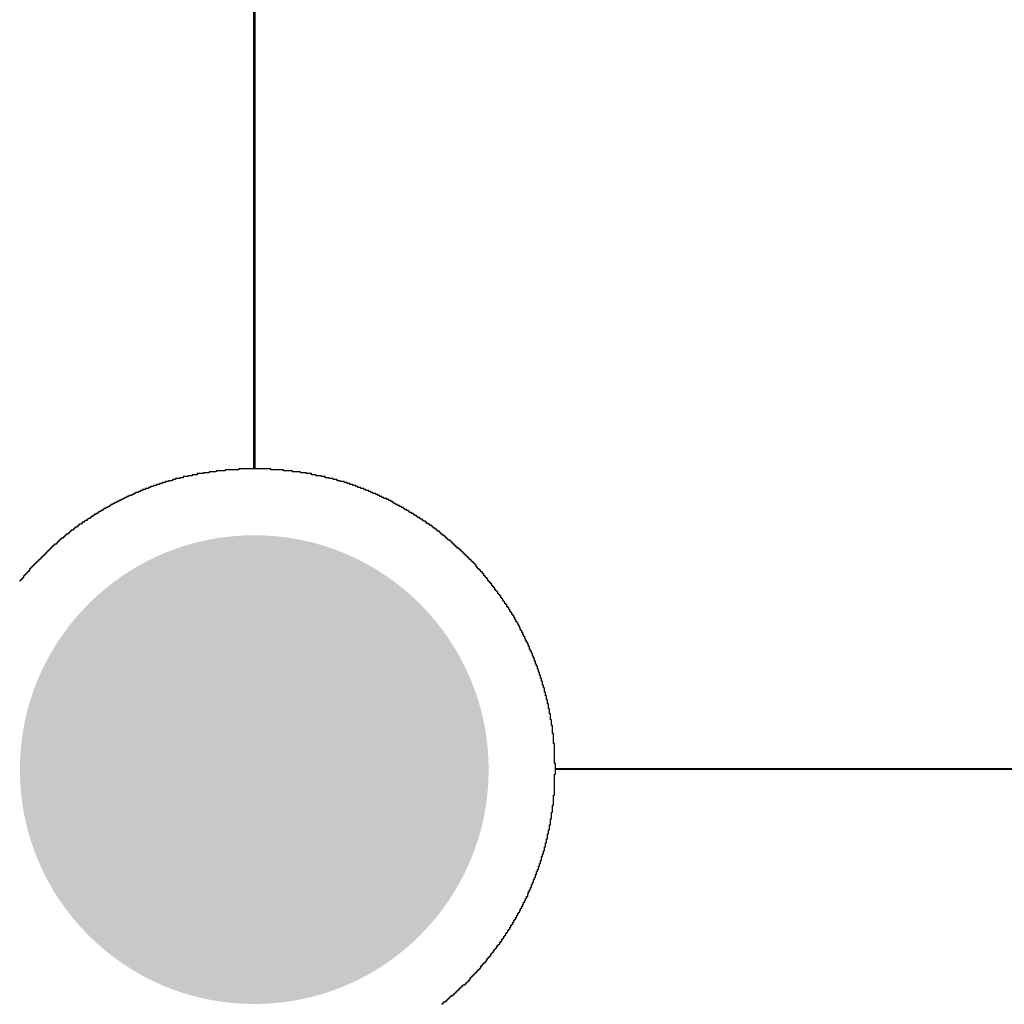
# Model space of a CAD drawing. Header units: inches. Extents: x 3 to 137, y 3 to 137.
# Tile 12 of 22: x 67 to 78, y 35 to 46. Entities that reach past the tile are written whole.
import ezdxf

# ---------------------------------------------------------------- set-up
doc = ezdxf.new("R2010")
doc.units = ezdxf.units.IN
doc.layers.add('Bottom Solder', color=6, linetype='Continuous')
doc.layers.add('Pad Holes', color=156, linetype='Continuous')

msp = doc.modelspace()

# ---------------------------------------------------------------- hatches: boundary and pattern name
at = {"layer": 'Bottom Solder'}
h = msp.add_hatch(color=6, dxfattribs=at)
edge = h.paths.add_edge_path()
edge.add_arc((70, 38), 2.5, 0, 360)
at = {"layer": 'Pad Holes'}
h = msp.add_hatch(color=7, dxfattribs=at)
edge = h.paths.add_edge_path()
edge.add_arc((70, 38), 1.75, 0, 360)

# ---------------------------------------------------------------- linework, layer by layer
at = {"layer": 'Bottom Solder'}
for p, q in [((69.995, 41.209), (69.995, 50.797)), ((70.005, 50.797), (70.005, 41.209)), ((69.593, 41.178), (69.518, 41.178)), ((69.518, 41.178), (69.518, 41.167)), ((69.688, 41.188), (69.593, 41.188)), ((69.593, 41.188), (69.593, 41.178)), ((69.836, 41.199), (69.688, 41.199)), ((69.688, 41.199), (69.688, 41.188)), ((70.005, 41.209), (69.836, 41.209)), ((69.836, 41.209), (69.836, 41.199)), ((70.175, 41.209), (69.995, 41.209)), ((70.175, 41.199), (70.175, 41.209)), ((70.312, 41.199), (70.175, 41.199)), ((70.312, 41.188), (70.312, 41.199)), ((70.407, 41.188), (70.312, 41.188)), ((70.407, 41.178), (70.407, 41.188)), ((70.492, 41.178), (70.407, 41.178)), ((70.492, 41.167), (70.492, 41.178)), ((69.085, 41.072), (69.053, 41.072)), ((69.053, 41.072), (69.053, 41.061)), ((69.127, 41.082), (69.085, 41.082)), ((69.085, 41.082), (69.085, 41.072)), ((69.159, 41.093), (69.127, 41.093)), ((69.127, 41.093), (69.127, 41.082)), ((69.201, 41.104), (69.159, 41.104)), ((69.159, 41.104), (69.159, 41.093)), ((69.243, 41.114), (69.201, 41.114)), ((69.201, 41.114), (69.201, 41.104)), ((69.296, 41.125), (69.243, 41.125)), ((69.243, 41.125), (69.243, 41.114)), ((69.339, 41.135), (69.296, 41.135)), ((69.296, 41.135), (69.296, 41.125)), ((69.391, 41.146), (69.339, 41.146)), ((69.339, 41.146), (69.339, 41.135)), ((69.455, 41.157), (69.391, 41.157)), ((69.391, 41.157), (69.391, 41.146)), ((69.518, 41.167), (69.455, 41.167)), ((69.455, 41.167), (69.455, 41.157)), ((70.556, 41.167), (70.492, 41.167)), ((70.556, 41.157), (70.556, 41.167)), ((70.609, 41.157), (70.556, 41.157)), ((70.609, 41.146), (70.609, 41.157)), ((70.661, 41.146), (70.609, 41.146)), ((70.661, 41.135), (70.661, 41.146)), ((70.714, 41.135), (70.661, 41.135)), ((70.714, 41.125), (70.714, 41.135)), ((70.757, 41.125), (70.714, 41.125)), ((70.757, 41.114), (70.757, 41.125)), ((70.799, 41.114), (70.757, 41.114)), ((70.799, 41.104), (70.799, 41.114)), ((70.841, 41.104), (70.799, 41.104)), ((70.841, 41.093), (70.841, 41.104)), ((70.884, 41.093), (70.841, 41.093)), ((70.884, 41.082), (70.884, 41.093)), ((70.915, 41.082), (70.884, 41.082)), ((70.915, 41.072), (70.915, 41.082)), ((70.958, 41.072), (70.915, 41.072)), ((70.958, 41.061), (70.958, 41.072)), ((68.788, 40.966), (68.767, 40.966)), ((68.767, 40.966), (68.767, 40.955)), ((68.809, 40.977), (68.788, 40.977)), ((68.788, 40.977), (68.788, 40.966)), ((68.841, 40.987), (68.809, 40.987)), ((68.809, 40.987), (68.809, 40.977)), ((68.873, 40.998), (68.841, 40.998)), ((68.841, 40.998), (68.841, 40.987)), ((68.894, 41.008), (68.873, 41.008)), ((68.873, 41.008), (68.873, 40.998)), ((68.926, 41.019), (68.894, 41.019)), ((68.894, 41.019), (68.894, 41.008)), ((68.958, 41.03), (68.926, 41.03)), ((68.926, 41.03), (68.926, 41.019)), ((68.989, 41.04), (68.958, 41.04)), ((68.958, 41.04), (68.958, 41.03)), ((69.021, 41.051), (68.989, 41.051)), ((68.989, 41.051), (68.989, 41.04)), ((69.053, 41.061), (69.021, 41.061)), ((69.021, 41.061), (69.021, 41.051)), ((70.99, 41.061), (70.958, 41.061)), ((70.99, 41.051), (70.99, 41.061)), ((71.021, 41.051), (70.99, 41.051)), ((71.021, 41.04), (71.021, 41.051)), ((71.053, 41.04), (71.021, 41.04)), ((71.053, 41.03), (71.053, 41.04)), ((71.085, 41.03), (71.053, 41.03)), ((71.085, 41.019), (71.085, 41.03)), ((71.106, 41.019), (71.085, 41.019)), ((71.106, 41.008), (71.106, 41.019)), ((71.138, 41.008), (71.106, 41.008)), ((71.138, 40.998), (71.138, 41.008)), ((71.169, 40.998), (71.138, 40.998)), ((71.169, 40.987), (71.169, 40.998)), ((71.191, 40.987), (71.169, 40.987)), ((71.191, 40.977), (71.191, 40.987)), ((71.222, 40.977), (71.191, 40.977)), ((71.222, 40.966), (71.222, 40.977)), ((71.243, 40.966), (71.222, 40.966)), ((71.243, 40.955), (71.243, 40.966)), ((68.555, 40.86), (68.534, 40.86)), ((68.534, 40.86), (68.534, 40.85)), ((68.577, 40.871), (68.555, 40.871)), ((68.555, 40.871), (68.555, 40.86)), ((68.598, 40.881), (68.577, 40.881)), ((68.577, 40.881), (68.577, 40.871)), ((68.619, 40.892), (68.598, 40.892)), ((68.598, 40.892), (68.598, 40.881)), ((68.64, 40.903), (68.619, 40.903)), ((68.619, 40.903), (68.619, 40.892)), ((68.661, 40.913), (68.64, 40.913)), ((68.64, 40.913), (68.64, 40.903)), ((68.693, 40.924), (68.661, 40.924)), ((68.661, 40.924), (68.661, 40.913)), ((68.714, 40.934), (68.693, 40.934)), ((68.693, 40.934), (68.693, 40.924)), ((68.735, 40.945), (68.714, 40.945)), ((68.714, 40.945), (68.714, 40.934)), ((68.767, 40.955), (68.735, 40.955)), ((68.735, 40.955), (68.735, 40.945)), ((71.265, 40.955), (71.243, 40.955)), ((71.265, 40.945), (71.265, 40.955)), ((71.296, 40.945), (71.265, 40.945)), ((71.296, 40.934), (71.296, 40.945)), ((71.318, 40.934), (71.296, 40.934)), ((71.318, 40.924), (71.318, 40.934)), ((71.339, 40.924), (71.318, 40.924)), ((71.339, 40.913), (71.339, 40.924)), ((71.36, 40.913), (71.339, 40.913)), ((71.36, 40.903), (71.36, 40.913)), ((71.381, 40.903), (71.36, 40.903)), ((71.381, 40.892), (71.381, 40.903)), ((71.413, 40.892), (71.381, 40.892)), ((71.413, 40.881), (71.413, 40.892)), ((71.434, 40.881), (71.413, 40.881)), ((71.434, 40.871), (71.434, 40.881)), ((71.455, 40.871), (71.434, 40.871)), ((71.455, 40.86), (71.455, 40.871)), ((71.476, 40.86), (71.455, 40.86)), ((71.476, 40.85), (71.476, 40.86)), ((68.365, 40.754), (68.344, 40.754)), ((68.344, 40.754), (68.344, 40.744)), ((68.386, 40.765), (68.365, 40.765)), ((68.365, 40.765), (68.365, 40.754)), ((68.397, 40.776), (68.386, 40.776)), ((68.386, 40.776), (68.386, 40.765)), ((68.418, 40.786), (68.397, 40.786)), ((68.397, 40.786), (68.397, 40.776)), ((68.439, 40.797), (68.418, 40.797)), ((68.418, 40.797), (68.418, 40.786)), ((68.46, 40.807), (68.439, 40.807)), ((68.439, 40.807), (68.439, 40.797)), ((68.471, 40.818), (68.46, 40.818)), ((68.46, 40.818), (68.46, 40.807)), ((68.492, 40.828), (68.471, 40.828)), ((68.471, 40.828), (68.471, 40.818)), ((68.513, 40.839), (68.492, 40.839)), ((68.492, 40.839), (68.492, 40.828)), ((68.534, 40.85), (68.513, 40.85)), ((68.513, 40.85), (68.513, 40.839)), ((71.487, 40.85), (71.476, 40.85)), ((71.487, 40.839), (71.487, 40.85)), ((71.508, 40.839), (71.487, 40.839)), ((71.508, 40.828), (71.508, 40.839)), ((71.529, 40.828), (71.508, 40.828)), ((71.529, 40.818), (71.529, 40.828)), ((71.55, 40.818), (71.529, 40.818)), ((71.55, 40.807), (71.55, 40.818)), ((71.572, 40.807), (71.55, 40.807)), ((71.572, 40.797), (71.572, 40.807)), ((71.593, 40.797), (71.572, 40.797)), ((71.593, 40.786), (71.593, 40.797)), ((71.603, 40.786), (71.593, 40.786)), ((71.603, 40.776), (71.603, 40.786)), ((71.624, 40.776), (71.603, 40.776)), ((71.624, 40.765), (71.624, 40.776)), ((71.646, 40.765), (71.624, 40.765)), ((71.646, 40.754), (71.646, 40.765)), ((71.656, 40.754), (71.646, 40.754)), ((71.656, 40.744), (71.656, 40.754)), ((68.196, 40.649), (68.185, 40.649)), ((68.185, 40.649), (68.185, 40.638)), ((68.217, 40.659), (68.196, 40.659)), ((68.196, 40.659), (68.196, 40.649)), ((68.227, 40.67), (68.217, 40.67)), ((68.217, 40.67), (68.217, 40.659)), ((68.249, 40.68), (68.227, 40.68)), ((68.227, 40.68), (68.227, 40.67)), ((68.259, 40.691), (68.249, 40.691)), ((68.249, 40.691), (68.249, 40.68)), ((68.28, 40.701), (68.259, 40.701)), ((68.259, 40.701), (68.259, 40.691)), ((68.291, 40.712), (68.28, 40.712)), ((68.28, 40.712), (68.28, 40.701)), ((68.312, 40.723), (68.291, 40.723)), ((68.291, 40.723), (68.291, 40.712)), ((68.333, 40.733), (68.312, 40.733)), ((68.312, 40.733), (68.312, 40.723)), ((68.344, 40.744), (68.333, 40.744)), ((68.333, 40.744), (68.333, 40.733)), ((71.677, 40.744), (71.656, 40.744)), ((71.677, 40.733), (71.677, 40.744)), ((71.699, 40.733), (71.677, 40.733)), ((71.699, 40.723), (71.699, 40.733)), ((71.709, 40.723), (71.699, 40.723)), ((71.709, 40.712), (71.709, 40.723)), ((71.73, 40.712), (71.709, 40.712)), ((71.73, 40.701), (71.73, 40.712)), ((71.741, 40.701), (71.73, 40.701)), ((71.741, 40.691), (71.741, 40.701)), ((71.762, 40.691), (71.741, 40.691)), ((71.762, 40.68), (71.762, 40.691)), ((71.773, 40.68), (71.762, 40.68)), ((71.773, 40.67), (71.773, 40.68)), ((71.794, 40.67), (71.773, 40.67)), ((71.794, 40.659), (71.794, 40.67)), ((71.804, 40.659), (71.794, 40.659)), ((71.804, 40.649), (71.804, 40.659)), ((71.826, 40.649), (71.804, 40.649)), ((71.826, 40.638), (71.826, 40.649)), ((68.047, 40.543), (68.037, 40.543)), ((68.037, 40.543), (68.037, 40.532)), ((68.069, 40.553), (68.047, 40.553)), ((68.047, 40.553), (68.047, 40.543)), ((68.079, 40.564), (68.069, 40.564)), ((68.069, 40.564), (68.069, 40.553)), ((68.09, 40.575), (68.079, 40.575)), ((68.079, 40.575), (68.079, 40.564)), ((68.111, 40.585), (68.09, 40.585)), ((68.09, 40.585), (68.09, 40.575)), ((68.122, 40.596), (68.111, 40.596)), ((68.111, 40.596), (68.111, 40.585)), ((68.132, 40.606), (68.122, 40.606)), ((68.122, 40.606), (68.122, 40.596)), ((68.153, 40.617), (68.132, 40.617)), ((68.132, 40.617), (68.132, 40.606)), ((68.164, 40.627), (68.153, 40.627)), ((68.153, 40.627), (68.153, 40.617)), ((68.185, 40.638), (68.164, 40.638)), ((68.164, 40.638), (68.164, 40.627)), ((71.836, 40.638), (71.826, 40.638)), ((71.836, 40.627), (71.836, 40.638)), ((71.857, 40.627), (71.836, 40.627)), ((71.857, 40.617), (71.857, 40.627)), ((71.868, 40.617), (71.857, 40.617)), ((71.868, 40.606), (71.868, 40.617)), ((71.889, 40.606), (71.868, 40.606)), ((71.889, 40.596), (71.889, 40.606)), ((71.9, 40.596), (71.889, 40.596)), ((71.9, 40.585), (71.9, 40.596)), ((71.91, 40.585), (71.9, 40.585)), ((71.91, 40.575), (71.91, 40.585)), ((71.931, 40.575), (71.91, 40.575)), ((71.931, 40.564), (71.931, 40.575)), ((71.942, 40.564), (71.931, 40.564)), ((71.942, 40.553), (71.942, 40.564)), ((71.953, 40.553), (71.942, 40.553)), ((71.953, 40.543), (71.953, 40.553)), ((71.974, 40.543), (71.953, 40.543)), ((71.974, 40.532), (71.974, 40.543)), ((67.92, 40.437), (67.91, 40.437)), ((67.91, 40.437), (67.91, 40.426)), ((67.931, 40.448), (67.92, 40.448)), ((67.92, 40.448), (67.92, 40.437)), ((67.942, 40.458), (67.931, 40.458)), ((67.931, 40.458), (67.931, 40.448)), ((67.963, 40.469), (67.942, 40.469)), ((67.942, 40.469), (67.942, 40.458)), ((67.973, 40.479), (67.963, 40.479)), ((67.963, 40.479), (67.963, 40.469)), ((67.984, 40.49), (67.973, 40.49)), ((67.973, 40.49), (67.973, 40.479)), ((67.995, 40.5), (67.984, 40.5)), ((67.984, 40.5), (67.984, 40.49)), ((68.016, 40.511), (67.995, 40.511)), ((67.995, 40.511), (67.995, 40.5)), ((68.026, 40.522), (68.016, 40.522)), ((68.016, 40.522), (68.016, 40.511)), ((68.037, 40.532), (68.026, 40.532)), ((68.026, 40.532), (68.026, 40.522)), ((71.984, 40.532), (71.974, 40.532)), ((71.984, 40.522), (71.984, 40.532)), ((71.995, 40.522), (71.984, 40.522)), ((71.995, 40.511), (71.995, 40.522)), ((72.005, 40.511), (71.995, 40.511)), ((72.005, 40.5), (72.005, 40.511)), ((72.027, 40.5), (72.005, 40.5)), ((72.027, 40.49), (72.027, 40.5)), ((72.037, 40.49), (72.027, 40.49)), ((72.037, 40.479), (72.037, 40.49)), ((72.048, 40.479), (72.037, 40.479)), ((72.048, 40.469), (72.048, 40.479)), ((72.058, 40.469), (72.048, 40.469)), ((72.058, 40.458), (72.058, 40.469)), ((72.069, 40.458), (72.058, 40.458)), ((72.069, 40.448), (72.069, 40.458)), ((72.09, 40.448), (72.069, 40.448)), ((72.09, 40.437), (72.09, 40.448)), ((72.101, 40.437), (72.09, 40.437)), ((72.101, 40.426), (72.101, 40.437)), ((67.804, 40.331), (67.793, 40.331)), ((67.793, 40.331), (67.793, 40.321)), ((67.815, 40.342), (67.804, 40.342)), ((67.804, 40.342), (67.804, 40.331)), ((67.825, 40.352), (67.815, 40.352)), ((67.815, 40.352), (67.815, 40.342)), ((67.836, 40.363), (67.825, 40.363)), ((67.825, 40.363), (67.825, 40.352)), ((67.846, 40.373), (67.836, 40.373)), ((67.836, 40.373), (67.836, 40.363)), ((67.857, 40.384), (67.846, 40.384)), ((67.846, 40.384), (67.846, 40.373)), ((67.868, 40.395), (67.857, 40.395)), ((67.857, 40.395), (67.857, 40.384)), ((67.889, 40.405), (67.868, 40.405)), ((67.868, 40.405), (67.868, 40.395)), ((67.899, 40.416), (67.889, 40.416)), ((67.889, 40.416), (67.889, 40.405)), ((67.91, 40.426), (67.899, 40.426)), ((67.899, 40.426), (67.899, 40.416)), ((72.111, 40.426), (72.101, 40.426)), ((72.111, 40.416), (72.111, 40.426)), ((72.122, 40.416), (72.111, 40.416)), ((72.122, 40.405), (72.122, 40.416)), ((72.132, 40.405), (72.122, 40.405)), ((72.132, 40.395), (72.132, 40.405)), ((72.143, 40.395), (72.132, 40.395)), ((72.143, 40.384), (72.143, 40.395)), ((72.154, 40.384), (72.143, 40.384)), ((72.154, 40.373), (72.154, 40.384)), ((72.164, 40.373), (72.154, 40.373)), ((72.164, 40.363), (72.164, 40.373)), ((72.185, 40.363), (72.164, 40.363)), ((72.185, 40.352), (72.185, 40.363)), ((72.196, 40.352), (72.185, 40.352)), ((72.196, 40.342), (72.196, 40.352)), ((72.207, 40.342), (72.196, 40.342)), ((72.207, 40.331), (72.207, 40.342)), ((72.217, 40.331), (72.207, 40.331)), ((72.217, 40.321), (72.217, 40.331)), ((67.698, 40.225), (67.688, 40.225)), ((67.688, 40.225), (67.688, 40.215)), ((67.709, 40.236), (67.698, 40.236)), ((67.698, 40.236), (67.698, 40.225)), ((67.719, 40.246), (67.709, 40.246)), ((67.709, 40.246), (67.709, 40.236)), ((67.73, 40.257), (67.719, 40.257)), ((67.719, 40.257), (67.719, 40.246)), ((67.741, 40.268), (67.73, 40.268)), ((67.73, 40.268), (67.73, 40.257)), ((67.751, 40.278), (67.741, 40.278)), ((67.741, 40.278), (67.741, 40.268)), ((67.762, 40.289), (67.751, 40.289)), ((67.751, 40.289), (67.751, 40.278)), ((67.772, 40.299), (67.762, 40.299)), ((67.762, 40.299), (67.762, 40.289)), ((67.783, 40.31), (67.772, 40.31)), ((67.772, 40.31), (67.772, 40.299)), ((67.793, 40.321), (67.783, 40.321)), ((67.783, 40.321), (67.783, 40.31)), ((72.228, 40.321), (72.217, 40.321)), ((72.228, 40.31), (72.228, 40.321)), ((72.238, 40.31), (72.228, 40.31)), ((72.238, 40.299), (72.238, 40.31)), ((72.249, 40.299), (72.238, 40.299)), ((72.249, 40.289), (72.249, 40.299)), ((72.259, 40.289), (72.249, 40.289)), ((72.259, 40.278), (72.259, 40.289)), ((72.27, 40.278), (72.259, 40.278)), ((72.27, 40.268), (72.27, 40.278)), ((72.281, 40.268), (72.27, 40.268)), ((72.281, 40.257), (72.281, 40.268)), ((72.291, 40.257), (72.281, 40.257)), ((72.291, 40.246), (72.291, 40.257)), ((72.302, 40.246), (72.291, 40.246)), ((72.302, 40.236), (72.302, 40.246)), ((72.312, 40.236), (72.302, 40.236)), ((72.312, 40.225), (72.312, 40.236)), ((72.323, 40.225), (72.312, 40.225)), ((72.323, 40.215), (72.323, 40.225)), ((67.603, 40.119), (67.592, 40.119)), ((67.592, 40.119), (67.592, 40.109)), ((67.614, 40.141), (67.603, 40.141)), ((67.603, 40.141), (67.603, 40.119)), ((67.624, 40.151), (67.614, 40.151)), ((67.614, 40.151), (67.614, 40.141)), ((67.635, 40.162), (67.624, 40.162)), ((67.624, 40.162), (67.624, 40.151)), ((67.645, 40.172), (67.635, 40.172)), ((67.635, 40.172), (67.635, 40.162)), ((67.656, 40.183), (67.645, 40.183)), ((67.645, 40.183), (67.645, 40.172)), ((67.667, 40.194), (67.656, 40.194)), ((67.656, 40.194), (67.656, 40.183)), ((67.677, 40.204), (67.667, 40.204)), ((67.667, 40.204), (67.667, 40.194)), ((67.688, 40.215), (67.677, 40.215)), ((67.677, 40.215), (67.677, 40.204)), ((72.334, 40.215), (72.323, 40.215)), ((72.334, 40.204), (72.334, 40.215)), ((72.344, 40.204), (72.334, 40.204)), ((72.344, 40.194), (72.344, 40.204)), ((72.355, 40.194), (72.344, 40.194)), ((72.355, 40.183), (72.355, 40.194)), ((72.365, 40.183), (72.355, 40.183)), ((72.365, 40.162), (72.365, 40.183)), ((72.376, 40.162), (72.365, 40.162)), ((72.376, 40.151), (72.376, 40.162)), ((72.386, 40.151), (72.376, 40.151)), ((72.386, 40.141), (72.386, 40.151)), ((72.397, 40.141), (72.386, 40.141)), ((72.397, 40.13), (72.397, 40.141)), ((72.408, 40.13), (72.397, 40.13)), ((72.408, 40.119), (72.408, 40.13)), ((72.418, 40.119), (72.408, 40.119)), ((72.418, 40.109), (72.418, 40.119)), ((67.508, 40.014), (67.497, 40.014)), ((67.518, 40.024), (67.508, 40.024)), ((67.508, 40.024), (67.508, 40.014)), ((67.529, 40.035), (67.518, 40.035)), ((67.518, 40.035), (67.518, 40.024)), ((67.54, 40.045), (67.529, 40.045)), ((67.529, 40.045), (67.529, 40.035)), ((67.55, 40.067), (67.54, 40.067)), ((67.54, 40.067), (67.54, 40.045)), ((67.561, 40.077), (67.55, 40.077)), ((67.55, 40.077), (67.55, 40.067)), ((67.571, 40.088), (67.561, 40.088)), ((67.561, 40.088), (67.561, 40.077)), ((67.582, 40.098), (67.571, 40.098)), ((67.571, 40.098), (67.571, 40.088)), ((67.592, 40.109), (67.582, 40.109)), ((67.582, 40.109), (67.582, 40.098)), ((72.429, 40.109), (72.418, 40.109)), ((72.429, 40.098), (72.429, 40.109)), ((72.439, 40.098), (72.429, 40.098)), ((72.439, 40.088), (72.439, 40.098)), ((72.45, 40.088), (72.439, 40.088)), ((72.45, 40.067), (72.45, 40.088)), ((72.461, 40.067), (72.45, 40.067)), ((72.461, 40.056), (72.461, 40.067)), ((72.471, 40.056), (72.461, 40.056)), ((72.471, 40.045), (72.471, 40.056)), ((72.482, 40.045), (72.471, 40.045)), ((72.482, 40.035), (72.482, 40.045)), ((72.492, 40.035), (72.482, 40.035)), ((72.492, 40.014), (72.492, 40.035)), ((72.503, 40.014), (72.492, 40.014)), ((72.503, 40.003), (72.503, 40.014)), ((72.513, 40.003), (72.503, 40.003)), ((72.513, 39.992), (72.513, 40.003)), ((72.524, 39.992), (72.513, 39.992)), ((72.524, 39.982), (72.524, 39.992)), ((72.535, 39.982), (72.524, 39.982)), ((72.535, 39.961), (72.535, 39.982)), ((72.545, 39.961), (72.535, 39.961)), ((72.545, 39.95), (72.545, 39.961)), ((72.556, 39.95), (72.545, 39.95)), ((72.556, 39.94), (72.556, 39.95)), ((72.566, 39.94), (72.556, 39.94)), ((72.566, 39.918), (72.566, 39.94)), ((72.577, 39.918), (72.566, 39.918)), ((72.577, 39.908), (72.577, 39.918)), ((72.588, 39.908), (72.577, 39.908)), ((72.588, 39.897), (72.588, 39.908)), ((72.598, 39.897), (72.588, 39.897)), ((72.598, 39.876), (72.598, 39.897)), ((72.609, 39.876), (72.598, 39.876)), ((72.609, 39.865), (72.609, 39.876)), ((72.619, 39.865), (72.609, 39.865)), ((72.619, 39.855), (72.619, 39.865)), ((72.63, 39.855), (72.619, 39.855)), ((72.63, 39.834), (72.63, 39.855)), ((72.64, 39.834), (72.63, 39.834)), ((72.64, 39.823), (72.64, 39.834)), ((72.651, 39.823), (72.64, 39.823)), ((72.651, 39.802), (72.651, 39.823)), ((72.662, 39.802), (72.651, 39.802)), ((72.662, 39.791), (72.662, 39.802)), ((72.672, 39.791), (72.662, 39.791)), ((72.672, 39.77), (72.672, 39.791)), ((72.683, 39.77), (72.672, 39.77)), ((72.683, 39.76), (72.683, 39.77)), ((72.693, 39.76), (72.683, 39.76)), ((72.693, 39.738), (72.693, 39.76)), ((72.704, 39.738), (72.693, 39.738)), ((72.704, 39.728), (72.704, 39.738)), ((72.715, 39.728), (72.704, 39.728)), ((72.715, 39.707), (72.715, 39.728)), ((72.725, 39.707), (72.715, 39.707)), ((72.725, 39.686), (72.725, 39.707)), ((72.736, 39.686), (72.725, 39.686)), ((72.736, 39.675), (72.736, 39.686)), ((72.746, 39.675), (72.736, 39.675)), ((72.746, 39.654), (72.746, 39.675)), ((72.757, 39.654), (72.746, 39.654)), ((72.757, 39.643), (72.757, 39.654)), ((72.767, 39.643), (72.757, 39.643)), ((72.767, 39.622), (72.767, 39.643)), ((72.778, 39.622), (72.767, 39.622)), ((72.778, 39.601), (72.778, 39.622)), ((72.789, 39.601), (72.778, 39.601)), ((72.789, 39.58), (72.789, 39.601)), ((72.799, 39.58), (72.789, 39.58)), ((72.799, 39.569), (72.799, 39.58)), ((72.81, 39.569), (72.799, 39.569)), ((72.81, 39.548), (72.81, 39.569)), ((72.82, 39.548), (72.81, 39.548)), ((72.82, 39.527), (72.82, 39.548)), ((72.831, 39.527), (72.82, 39.527)), ((72.831, 39.506), (72.831, 39.527)), ((72.841, 39.506), (72.831, 39.506)), ((72.841, 39.484), (72.841, 39.506)), ((72.852, 39.484), (72.841, 39.484)), ((72.852, 39.463), (72.852, 39.484)), ((72.863, 39.463), (72.852, 39.463)), ((72.863, 39.442), (72.863, 39.463)), ((72.873, 39.442), (72.863, 39.442)), ((72.873, 39.421), (72.873, 39.442)), ((72.884, 39.421), (72.873, 39.421)), ((72.884, 39.4), (72.884, 39.421)), ((72.894, 39.4), (72.884, 39.4)), ((72.894, 39.379), (72.894, 39.4)), ((72.905, 39.379), (72.894, 39.379)), ((72.905, 39.357), (72.905, 39.379)), ((72.916, 39.357), (72.905, 39.357)), ((72.916, 39.336), (72.916, 39.357)), ((72.926, 39.336), (72.916, 39.336)), ((72.926, 39.315), (72.926, 39.336)), ((72.937, 39.315), (72.926, 39.315)), ((72.937, 39.283), (72.937, 39.315)), ((72.947, 39.283), (72.937, 39.283)), ((72.947, 39.262), (72.947, 39.283)), ((72.958, 39.262), (72.947, 39.262)), ((72.958, 39.241), (72.958, 39.262)), ((72.968, 39.241), (72.958, 39.241)), ((72.968, 39.209), (72.968, 39.241)), ((72.979, 39.209), (72.968, 39.209)), ((72.979, 39.188), (72.979, 39.209)), ((72.99, 39.188), (72.979, 39.188)), ((72.99, 39.156), (72.99, 39.188)), ((73, 39.156), (72.99, 39.156)), ((73, 39.125), (73, 39.156)), ((73.011, 39.125), (73, 39.125)), ((73.011, 39.103), (73.011, 39.125)), ((73.021, 39.103), (73.011, 39.103)), ((73.021, 39.072), (73.021, 39.103)), ((73.032, 39.072), (73.021, 39.072)), ((73.032, 39.04), (73.032, 39.072)), ((73.043, 39.04), (73.032, 39.04)), ((73.043, 39.008), (73.043, 39.04)), ((73.053, 39.008), (73.043, 39.008)), ((73.053, 38.976), (73.053, 39.008)), ((73.064, 38.976), (73.053, 38.976)), ((73.064, 38.945), (73.064, 38.976)), ((73.074, 38.945), (73.064, 38.945)), ((73.074, 38.902), (73.074, 38.945)), ((73.085, 38.902), (73.074, 38.902)), ((73.085, 38.871), (73.085, 38.902)), ((73.095, 38.871), (73.085, 38.871)), ((73.095, 38.828), (73.095, 38.871)), ((73.106, 38.828), (73.095, 38.828)), ((73.106, 38.786), (73.106, 38.828)), ((73.117, 38.786), (73.106, 38.786)), ((73.117, 38.744), (73.117, 38.786)), ((73.127, 38.744), (73.117, 38.744)), ((73.127, 38.701), (73.127, 38.744)), ((73.138, 38.701), (73.127, 38.701)), ((73.138, 38.648), (73.138, 38.701)), ((73.148, 38.648), (73.138, 38.648)), ((73.148, 38.596), (73.148, 38.648)), ((73.159, 38.596), (73.148, 38.596)), ((73.159, 38.532), (73.159, 38.596)), ((73.17, 38.532), (73.159, 38.532)), ((73.17, 38.469), (73.17, 38.532)), ((73.18, 38.469), (73.17, 38.469)), ((73.18, 38.384), (73.18, 38.469)), ((73.191, 38.384), (73.18, 38.384)), ((73.191, 38.278), (73.191, 38.384)), ((73.201, 38.278), (73.191, 38.278)), ((73.201, 38.066), (73.201, 38.278)), ((73.212, 38.066), (73.201, 38.066)), ((73.212, 38.003), (73.212, 38.066)), ((73.201, 37.728), (73.201, 37.95)), ((73.201, 37.95), (73.212, 37.95)), ((73.212, 37.95), (73.212, 38.013)), ((73.212, 38.013), (82.8, 38.013)), ((80.387, 38.003), (73.212, 38.003)), ((73.191, 37.622), (73.191, 37.728)), ((73.191, 37.728), (73.201, 37.728)), ((73.18, 37.548), (73.18, 37.622)), ((73.18, 37.622), (73.191, 37.622)), ((73.17, 37.474), (73.17, 37.548)), ((73.17, 37.548), (73.18, 37.548)), ((73.148, 37.357), (73.148, 37.41)), ((73.148, 37.41), (73.159, 37.41)), ((73.159, 37.41), (73.159, 37.474)), ((73.159, 37.474), (73.17, 37.474)), ((73.127, 37.262), (73.127, 37.315)), ((73.127, 37.315), (73.138, 37.315)), ((73.138, 37.315), (73.138, 37.357)), ((73.138, 37.357), (73.148, 37.357)), ((73.106, 37.177), (73.106, 37.22)), ((73.106, 37.22), (73.117, 37.22)), ((73.117, 37.22), (73.117, 37.262)), ((73.117, 37.262), (73.127, 37.262)), ((73.074, 37.072), (73.074, 37.103)), ((73.074, 37.103), (73.085, 37.103)), ((73.085, 37.103), (73.085, 37.135)), ((73.085, 37.135), (73.095, 37.135)), ((73.095, 37.135), (73.095, 37.177)), ((73.095, 37.177), (73.106, 37.177)), ((73.043, 36.966), (73.043, 36.998)), ((73.043, 36.998), (73.053, 36.998)), ((73.053, 36.998), (73.053, 37.029)), ((73.053, 37.029), (73.064, 37.029)), ((73.064, 37.029), (73.064, 37.072)), ((73.064, 37.072), (73.074, 37.072)), ((73, 36.849), (73, 36.881)), ((73, 36.881), (73.011, 36.881)), ((73.011, 36.881), (73.011, 36.913)), ((73.011, 36.913), (73.021, 36.913)), ((73.021, 36.913), (73.021, 36.934)), ((73.021, 36.934), (73.032, 36.934)), ((73.032, 36.934), (73.032, 36.966)), ((73.032, 36.966), (73.043, 36.966)), ((72.958, 36.744), (72.958, 36.775)), ((72.958, 36.775), (72.968, 36.775)), ((72.968, 36.775), (72.968, 36.796)), ((72.968, 36.796), (72.979, 36.796)), ((72.979, 36.796), (72.979, 36.828)), ((72.979, 36.828), (72.99, 36.828)), ((72.99, 36.828), (72.99, 36.849)), ((72.99, 36.849), (73, 36.849)), ((72.916, 36.648), (72.916, 36.68)), ((72.916, 36.68), (72.926, 36.68)), ((72.926, 36.68), (72.926, 36.701)), ((72.926, 36.701), (72.937, 36.701)), ((72.937, 36.701), (72.937, 36.722)), ((72.937, 36.722), (72.947, 36.722)), ((72.947, 36.722), (72.947, 36.744)), ((72.947, 36.744), (72.958, 36.744)), ((72.863, 36.542), (72.863, 36.564)), ((72.863, 36.564), (72.873, 36.564)), ((72.873, 36.564), (72.873, 36.585)), ((72.873, 36.585), (72.884, 36.585)), ((72.884, 36.585), (72.884, 36.606)), ((72.884, 36.606), (72.894, 36.606)), ((72.894, 36.606), (72.894, 36.627)), ((72.894, 36.627), (72.905, 36.627)), ((72.905, 36.627), (72.905, 36.648)), ((72.905, 36.648), (72.916, 36.648)), ((72.799, 36.426), (72.799, 36.447)), ((72.799, 36.447), (72.81, 36.447)), ((72.81, 36.447), (72.81, 36.468)), ((72.81, 36.468), (72.82, 36.468)), ((72.82, 36.468), (72.82, 36.479)), ((72.82, 36.479), (72.831, 36.479)), ((72.831, 36.479), (72.831, 36.5)), ((72.831, 36.5), (72.841, 36.5)), ((72.841, 36.5), (72.841, 36.521)), ((72.841, 36.521), (72.852, 36.521)), ((72.852, 36.521), (72.852, 36.542)), ((72.852, 36.542), (72.863, 36.542)), ((72.736, 36.32), (72.736, 36.341)), ((72.736, 36.341), (72.746, 36.341)), ((72.746, 36.341), (72.746, 36.352)), ((72.746, 36.352), (72.757, 36.352)), ((72.757, 36.352), (72.757, 36.373)), ((72.757, 36.373), (72.767, 36.373)), ((72.767, 36.373), (72.767, 36.394)), ((72.767, 36.394), (72.778, 36.394)), ((72.778, 36.394), (72.778, 36.405)), ((72.778, 36.405), (72.789, 36.405)), ((72.789, 36.405), (72.789, 36.426)), ((72.789, 36.426), (72.799, 36.426)), ((72.672, 36.225), (72.672, 36.236)), ((72.672, 36.236), (72.683, 36.236)), ((72.683, 36.236), (72.683, 36.257)), ((72.683, 36.257), (72.693, 36.257)), ((72.693, 36.257), (72.693, 36.267)), ((72.693, 36.267), (72.704, 36.267)), ((72.704, 36.267), (72.704, 36.288)), ((72.704, 36.288), (72.715, 36.288)), ((72.715, 36.288), (72.715, 36.299)), ((72.715, 36.299), (72.725, 36.299)), ((72.725, 36.299), (72.725, 36.32)), ((72.725, 36.32), (72.736, 36.32)), ((72.598, 36.119), (72.598, 36.13)), ((72.598, 36.13), (72.609, 36.13)), ((72.609, 36.13), (72.609, 36.14)), ((72.609, 36.14), (72.619, 36.14)), ((72.619, 36.14), (72.619, 36.161)), ((72.619, 36.161), (72.63, 36.161)), ((72.63, 36.161), (72.63, 36.172)), ((72.63, 36.172), (72.64, 36.172)), ((72.64, 36.172), (72.64, 36.193)), ((72.64, 36.193), (72.651, 36.193)), ((72.651, 36.193), (72.651, 36.204)), ((72.651, 36.204), (72.662, 36.204)), ((72.662, 36.204), (72.662, 36.225)), ((72.662, 36.225), (72.672, 36.225)), ((72.524, 36.013), (72.524, 36.034)), ((72.524, 36.034), (72.535, 36.034)), ((72.535, 36.034), (72.535, 36.045)), ((72.535, 36.045), (72.545, 36.045)), ((72.545, 36.045), (72.545, 36.056)), ((72.545, 36.056), (72.556, 36.056)), ((72.556, 36.056), (72.556, 36.077)), ((72.556, 36.077), (72.566, 36.077)), ((72.566, 36.077), (72.566, 36.087)), ((72.566, 36.087), (72.577, 36.087)), ((72.577, 36.087), (72.577, 36.098)), ((72.577, 36.098), (72.588, 36.098)), ((72.588, 36.098), (72.588, 36.119)), ((72.588, 36.119), (72.598, 36.119)), ((72.429, 35.907), (72.429, 35.918)), ((72.429, 35.918), (72.439, 35.918)), ((72.439, 35.918), (72.439, 35.929)), ((72.439, 35.929), (72.45, 35.929)), ((72.45, 35.929), (72.45, 35.939)), ((72.45, 35.939), (72.461, 35.939)), ((72.461, 35.939), (72.461, 35.95)), ((72.461, 35.95), (72.471, 35.95)), ((72.471, 35.95), (72.471, 35.96)), ((72.471, 35.96), (72.482, 35.96)), ((72.482, 35.96), (72.482, 35.982)), ((72.482, 35.982), (72.492, 35.982)), ((72.492, 35.982), (72.492, 35.992)), ((72.492, 35.992), (72.503, 35.992)), ((72.503, 35.992), (72.503, 36.003)), ((72.503, 36.003), (72.513, 36.003)), ((72.513, 36.003), (72.513, 36.013)), ((72.513, 36.013), (72.524, 36.013)), ((72.334, 35.802), (72.334, 35.812)), ((72.334, 35.812), (72.344, 35.812)), ((72.344, 35.812), (72.344, 35.823)), ((72.344, 35.823), (72.355, 35.823)), ((72.355, 35.823), (72.355, 35.833)), ((72.355, 35.833), (72.365, 35.833)), ((72.365, 35.833), (72.365, 35.844)), ((72.365, 35.844), (72.376, 35.844)), ((72.376, 35.844), (72.376, 35.855)), ((72.376, 35.855), (72.386, 35.855)), ((72.386, 35.855), (72.386, 35.865)), ((72.386, 35.865), (72.397, 35.865)), ((72.397, 35.865), (72.397, 35.876)), ((72.397, 35.876), (72.408, 35.876)), ((72.408, 35.876), (72.408, 35.886)), ((72.408, 35.886), (72.418, 35.886)), ((72.418, 35.886), (72.418, 35.907)), ((72.418, 35.907), (72.429, 35.907)), ((72.249, 35.706), (72.249, 35.717)), ((72.249, 35.717), (72.259, 35.717)), ((72.259, 35.717), (72.259, 35.728)), ((72.259, 35.728), (72.27, 35.728)), ((72.27, 35.728), (72.27, 35.738)), ((72.27, 35.738), (72.281, 35.738)), ((72.281, 35.738), (72.281, 35.749)), ((72.281, 35.749), (72.291, 35.749)), ((72.291, 35.749), (72.291, 35.759)), ((72.291, 35.759), (72.302, 35.759)), ((72.302, 35.759), (72.302, 35.78)), ((72.302, 35.78), (72.312, 35.78)), ((72.312, 35.78), (72.312, 35.791)), ((72.312, 35.791), (72.323, 35.791)), ((72.323, 35.791), (72.323, 35.802)), ((72.323, 35.802), (72.334, 35.802)), ((72.132, 35.601), (72.132, 35.611)), ((72.132, 35.611), (72.143, 35.611)), ((72.143, 35.611), (72.143, 35.622)), ((72.143, 35.622), (72.154, 35.622)), ((72.154, 35.622), (72.154, 35.632)), ((72.154, 35.632), (72.164, 35.632)), ((72.164, 35.632), (72.164, 35.643)), ((72.164, 35.643), (72.175, 35.643)), ((72.175, 35.643), (72.175, 35.653)), ((72.175, 35.653), (72.185, 35.653)), ((72.185, 35.653), (72.185, 35.664)), ((72.185, 35.664), (72.196, 35.664)), ((72.196, 35.664), (72.196, 35.675)), ((72.196, 35.675), (72.207, 35.675)), ((72.207, 35.675), (72.207, 35.685)), ((72.207, 35.685), (72.217, 35.685)), ((72.217, 35.685), (72.217, 35.696)), ((72.217, 35.696), (72.228, 35.696)), ((72.228, 35.696), (72.228, 35.706)), ((72.228, 35.706), (72.249, 35.706)), ((72.005, 35.495), (72.005, 35.505)), ((72.005, 35.505), (72.016, 35.505)), ((72.016, 35.505), (72.016, 35.516)), ((72.016, 35.516), (72.027, 35.516)), ((72.027, 35.516), (72.027, 35.526)), ((72.027, 35.526), (72.048, 35.526)), ((72.048, 35.526), (72.048, 35.537)), ((72.048, 35.537), (72.058, 35.537)), ((72.058, 35.537), (72.058, 35.548)), ((72.058, 35.548), (72.069, 35.548)), ((72.069, 35.548), (72.069, 35.558)), ((72.069, 35.558), (72.08, 35.558)), ((72.08, 35.558), (72.08, 35.569)), ((72.08, 35.569), (72.09, 35.569)), ((72.09, 35.569), (72.09, 35.579)), ((72.09, 35.579), (72.101, 35.579)), ((72.101, 35.579), (72.101, 35.59)), ((72.101, 35.59), (72.122, 35.59)), ((72.122, 35.59), (72.122, 35.601)), ((72.122, 35.601), (72.132, 35.601))]:
    msp.add_line(p, q, dxfattribs=at)

doc.saveas('drawing.dxf')
